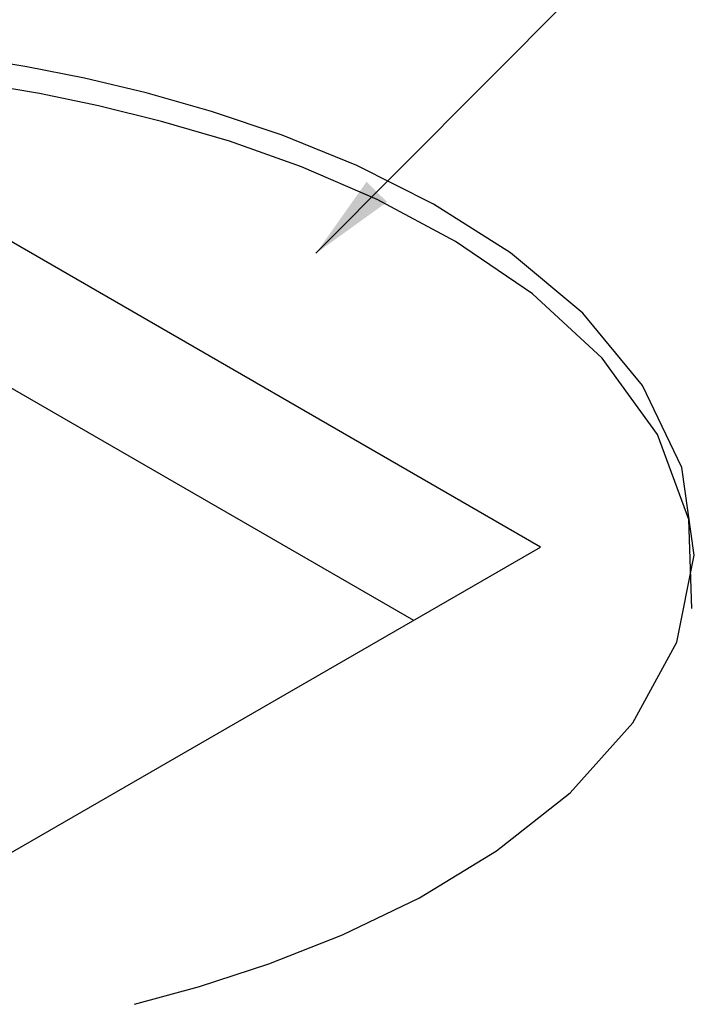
# Model space of a CAD drawing. Header units: millimetres. Extents: x 659 to 1031, y -73 to 11.
# Tile 97 of 141: x 925.75 to 927.18, y -35.2 to -33.15. Entities that reach past the tile are written whole.
import ezdxf

# ---------------------------------------------------------------- set-up
doc = ezdxf.new("R2010")
doc.units = ezdxf.units.MM
doc.header["$MEASUREMENT"] = 0
doc.layers.add('C02', color=2, linetype='Continuous', lineweight=30)
doc.layers.add('C03', color=3, linetype='Continuous', lineweight=30)

msp = doc.modelspace()

# ---------------------------------------------------------------- hatches: boundary and pattern name
at = {"layer": 'C02', "linetype": 'Continuous'}
msp.add_hatch(color=2, dxfattribs=at).paths.add_polyline_path([(926.4717, -33.4872), (926.5145, -33.5294), (926.3661, -33.6365), (926.4715, -33.4872), (926.4715, -33.4872)])

# ---------------------------------------------------------------- linework, layer by layer
at = {"layer": 'C02'}
for p, q in [((926.3661, -33.6365), (927.4432, -32.5524)), ((926.8348, -34.2499), (925.7166, -33.6041)), ((926.5702, -34.403), (925.6454, -33.8692)), ((925.3329, -35.1171), (926.8348, -34.2499))]:
    msp.add_line(p, q, dxfattribs=at)
at = {"layer": 'C03'}
for points in [[(925.9871, -35.2048), (926.1229, -35.1677), (926.2674, -35.1202), (926.4217, -35.0596), (926.5819, -34.9823), (926.743, -34.8845), (926.8963, -34.7631), (927.0272, -34.6168), (927.119, -34.4487), (927.1551, -34.2669), (927.1297, -34.0839), (927.0477, -33.9125), (926.9227, -33.7618), (926.7723, -33.6358), (926.6112, -33.5339), (926.451, -33.4531), (926.2957, -33.3897), (926.1483, -33.3401), (926.0116, -33.3012), (925.8827, -33.2708), (925.7625, -33.247), (925.6493, -33.2285)], [(927.1502, -34.3785), (927.1444, -34.1927), (927.0789, -34.0148), (926.9637, -33.8557), (926.8182, -33.7211), (926.6571, -33.6115), (926.494, -33.5244), (926.3358, -33.456), (926.1854, -33.4026), (926.0438, -33.3609), (925.912, -33.3284), (925.7889, -33.3029), (925.6727, -33.2831)]]:
    msp.add_lwpolyline(points, dxfattribs=at)

doc.saveas('drawing.dxf')
